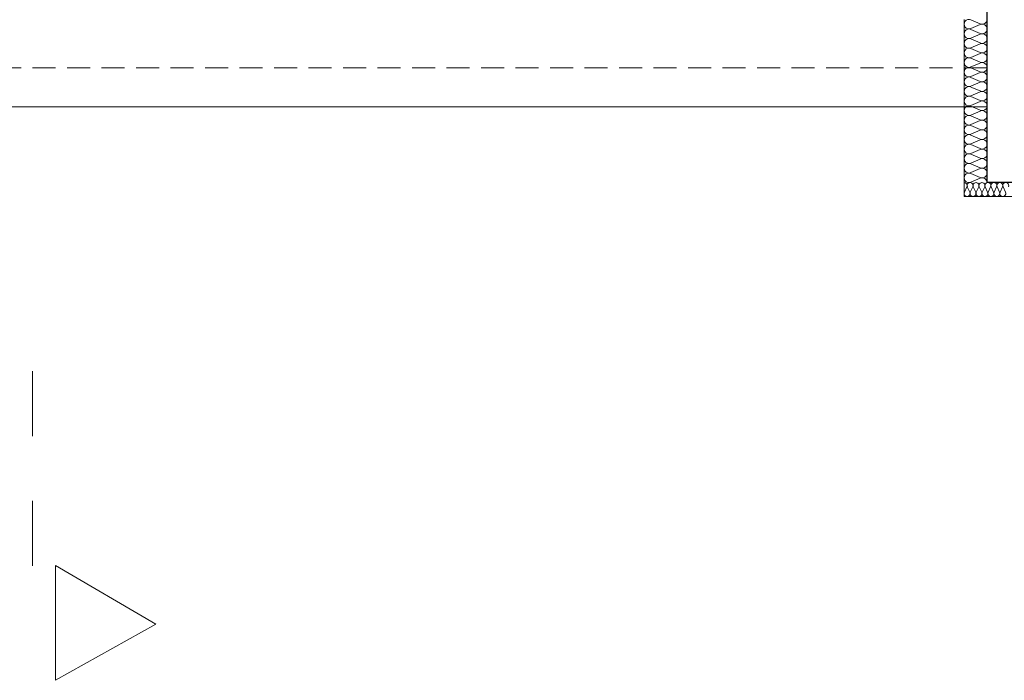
# Model space of a CAD drawing. Extents: x -515158 to -464725, y 20769 to 114053.
# Tile 4 of 69: x -502245 to -497964, y 30733 to 33606. Entities that reach past the tile are written whole.
import ezdxf

# ---------------------------------------------------------------- set-up
doc = ezdxf.new("R2010")
doc.units = 0
doc.header["$MEASUREMENT"] = 0
doc.linetypes.add('Dashed', pattern=[564.444447, 282.222223, -282.222223])
doc.linetypes.add('Krawędzie ukryte', pattern=[150, 100, -50])
for name, color, linetype, lineweight in [('#podkład', 252, 'Continuous', 9), ('Arch ocieplenie_Nr_Pióra__44', 252, 'Continuous', 9), ('Arch wykończenie_Nr_Pióra__3', 252, 'Continuous', 18), ('INWENT KONST. DREWNIANA_Nr_Pióra__21', 252, 'Continuous', 9), ('INWENT OPISY_Nr_Pióra__41', 252, 'Continuous', 15), ('INWENT TEREN_Nr_Pióra__21', 252, 'Continuous', 9), ('INWENT.ŚCIANY_Nr_Pióra__1', 252, 'Continuous', 25)]:
    doc.layers.add(name, color=color, linetype=linetype, lineweight=lineweight)

# ---------------------------------------------------------------- blocks, each defined once
blk = doc.blocks.new('parter')
at = {"layer": 'Arch ocieplenie_Nr_Pióra__44', "color": 252, "linetype": 'Continuous'}
for p, q in [((-498108.5, 33605.9), (-498068.1, 33588.5)), ((-498068.1, 33585), (-498108.5, 33567.6)), ((-498108.5, 33564.1), (-498068.1, 33546.7)), ((-498068.1, 33543.2), (-498108.5, 33525.9)), ((-498108.5, 33522.3), (-498068.1, 33505)), ((-498068.1, 33501.5), (-498108.5, 33484.1)), ((-498108.5, 33480.6), (-498068.1, 33463.2)), ((-498068.1, 33459.7), (-498108.5, 33442.3)), ((-498108.5, 33438.8), (-498068.1, 33421.4)), ((-498068.1, 33417.9), (-498108.5, 33400.6)), ((-498108.5, 33397.1), (-498068.1, 33379.7)), ((-498068.1, 33376.2), (-498108.5, 33358.8)), ((-498108.5, 33355.3), (-498068.1, 33337.9)), ((-498068.1, 33334.4), (-498108.5, 33317)), ((-498108.5, 33313.5), (-498068.1, 33296.2)), ((-498068.1, 33292.6), (-498108.5, 33275.3)), ((-498108.5, 33271.8), (-498068.1, 33254.4)), ((-498068.1, 33250.9), (-498108.5, 33233.5)), ((-498108.5, 33230), (-498068.1, 33212.6)), ((-498068.1, 33209.1), (-498108.5, 33191.7)), ((-498108.5, 33188.2), (-498068.1, 33170.9)), ((-498068.1, 33167.3), (-498108.5, 33150)), ((-498108.5, 33146.5), (-498068.1, 33129.1)), ((-498068.1, 33125.6), (-498108.5, 33108.2)), ((-498108.5, 33104.7), (-498068.1, 33087.3)), ((-498068.1, 33083.8), (-498108.5, 33066.4)), ((-498108.5, 33062.9), (-498068.1, 33045.6)), ((-498068.1, 33042.1), (-498108.5, 33024.7)), ((-498108.5, 33021.2), (-498068.1, 33003.8)), ((-498068.1, 33000.3), (-498108.5, 32982.9)), ((-498108.5, 32979.4), (-498068.1, 32962)), ((-498068.1, 32958.5), (-498108.5, 32941.2)), ((-498108.5, 32937.6), (-498068.1, 32920.3)), ((-498137.2, 32855.5), (-498126.5, 32879.8)), ((-498124.3, 32879.8), (-498113.5, 32855.5)), ((-498111.4, 32855.5), (-498100.6, 32879.8)), ((-498068.1, 32916.8), (-498108.5, 32899.4)), ((-498098.4, 32879.8), (-498087.6, 32855.5)), ((-498085.5, 32855.5), (-498074.7, 32879.8)), ((-498072.5, 32879.8), (-498061.8, 32855.5)), ((-498059.6, 32855.5), (-498048.8, 32879.8)), ((-498046.6, 32879.8), (-498035.9, 32855.5)), ((-498033.7, 32855.5), (-498022.9, 32879.8)), ((-498020.8, 32879.8), (-498010, 32855.5)), ((-498007.8, 32855.5), (-497997.1, 32879.8)), ((-497994.9, 32879.8), (-497984.1, 32855.5)), ((-497981.9, 32855.5), (-497971.2, 32879.8)), ((-497969, 32879.8), (-497958.2, 32855.5))]:
    blk.add_line(p, q, dxfattribs=at)
for centre, major_axis, ratio, start_param, end_param in [((-498117.1, 33586.7), (21.3, 0), 0.981876, 1.158003, 5.125183), ((-498059.6, 33607.6), (21.3, 0), 0.981876, 4.299596, 6.283185), ((-498117.1, 33545), (21.3, 0), 0.981876, 1.158003, 5.125183), ((-498059.6, 33565.9), (21.3, 0), 0.981876, 4.299595, 8.266774), ((-498117.1, 33503.2), (21.3, 0), 0.981876, 1.158003, 5.125183), ((-498059.6, 33524.1), (21.3, 0), 0.981876, 4.299595, 8.266774), ((-498117.1, 33461.5), (21.3, 0), 0.981876, 1.158003, 5.125183), ((-498059.6, 33482.3), (21.3, 0), 0.981876, 4.299595, 8.266774), ((-498117.1, 33419.7), (21.3, 0), 0.981876, 1.158003, 5.125183), ((-498059.6, 33440.6), (21.3, 0), 0.981876, 4.299595, 8.266774), ((-498117.1, 33377.9), (21.3, 0), 0.981876, 1.158003, 5.125183), ((-498059.6, 33398.8), (21.3, 0), 0.981876, 4.299595, 8.266774), ((-498117.1, 33336.2), (21.3, 0), 0.981876, 1.158003, 5.125183), ((-498059.6, 33357), (21.3, 0), 0.981876, 4.299595, 8.266774), ((-498117.1, 33294.4), (21.3, 0), 0.981876, 1.158003, 5.125183), ((-498059.6, 33315.3), (21.3, 0), 0.981876, 4.299595, 8.266774), ((-498117.1, 33252.6), (21.3, 0), 0.981876, 1.158003, 5.125183), ((-498059.6, 33273.5), (21.3, 0), 0.981876, 4.299595, 8.266774), ((-498117.1, 33210.9), (21.3, 0), 0.981876, 1.158003, 5.125183), ((-498059.6, 33231.8), (21.3, 0), 0.981876, 4.299595, 8.266774), ((-498117.1, 33169.1), (21.3, 0), 0.981876, 1.158003, 5.125183), ((-498059.6, 33190), (21.3, 0), 0.981876, 4.299595, 8.266774), ((-498117.1, 33127.3), (21.3, 0), 0.981876, 1.158003, 5.125183), ((-498059.6, 33148.2), (21.3, 0), 0.981876, 4.299595, 8.266774), ((-498117.1, 33085.6), (21.3, 0), 0.981876, 1.158003, 5.125183), ((-498059.6, 33106.5), (21.3, 0), 0.981876, 4.299595, 8.266774), ((-498117.1, 33043.8), (21.3, 0), 0.981876, 1.158003, 5.125183), ((-498059.6, 33064.7), (21.3, 0), 0.981876, 4.299595, 8.266774), ((-498117.1, 33002), (21.3, 0), 0.981876, 1.158003, 5.125183), ((-498059.6, 33022.9), (21.3, 0), 0.981876, 4.299595, 8.266774), ((-498117.1, 32960.3), (21.3, 0), 0.981876, 1.158003, 5.125183), ((-498059.6, 32981.2), (21.3, 0), 0.981876, 4.299595, 8.266774), ((-498117.1, 32918.5), (21.3, 0), 0.981876, 1.158003, 5.125183), ((-498059.6, 32939.4), (21.3, 0), 0.981876, 4.299595, 8.266774), ((-498138.3, 32884.9), (12.9, 0), 0.986126, 5.870392, 7.853982), ((-498112.4, 32884.9), (12.9, 0), 0.986126, 5.870392, 9.837571), ((-498086.6, 32884.9), (12.9, 0), 0.986126, 5.870392, 9.837571), ((-498060.7, 32884.9), (12.9, 0), 0.986126, 5.870392, 9.837571), ((-498059.6, 32897.6), (21.3, 0), 0.981876, 6.283185, 8.266774), ((-498034.8, 32884.9), (12.9, 0), 0.986126, 5.870392, 9.837571), ((-498008.9, 32884.9), (12.9, 0), 0.986126, 5.870392, 9.837571), ((-497983, 32884.9), (12.9, 0), 0.986126, 5.870392, 9.837571), ((-497957.1, 32884.9), (12.9, 0), 0.986126, 5.870392, 9.837571), ((-498125.4, 32850.4), (12.9, 0), 0.986126, 2.728799, 6.695979), ((-498099.5, 32850.4), (12.9, 0), 0.986126, 2.728799, 6.695979), ((-498073.6, 32850.4), (12.9, 0), 0.986126, 2.728799, 6.695979), ((-498047.7, 32850.4), (12.9, 0), 0.986126, 2.728799, 6.695979), ((-498021.9, 32850.4), (12.9, 0), 0.986126, 2.728799, 6.695979), ((-497996, 32850.4), (12.9, 0), 0.986126, 2.728799, 6.695979), ((-497970.1, 32850.4), (12.9, 0), 0.986126, 2.728799, 6.695979)]:
    blk.add_ellipse(centre, major_axis=major_axis, ratio=ratio, start_param=start_param, end_param=end_param, dxfattribs=at)
at = {"layer": 'Arch wykończenie_Nr_Pióra__3', "color": 252, "linetype": 'Continuous'}
for p, q in [((-498138.3, 33607.6), (-498138.3, 32837.6)), ((-498138.3, 32837.6), (-497258.3, 32837.6))]:
    blk.add_line(p, q, dxfattribs=at)
at = {"layer": 'INWENT KONST. DREWNIANA_Nr_Pióra__21', "color": 252, "linetype": 'Krawędzie ukryte'}
blk.add_line((-498038.3, 33397.6), (-513118.3, 33397.6), dxfattribs=at)
at = {"layer": 'INWENT OPISY_Nr_Pióra__41', "color": 252, "linetype": 'Dashed'}
blk.add_line((-502188.3, 32077.6), (-502188.3, 30977.6), dxfattribs=at)
at = {"layer": 'INWENT OPISY_Nr_Pióra__41', "color": 252, "linetype": 'Continuous'}
for p, q in [((-501652.1, 30977.6), (-502088.3, 31233.3)), ((-502088.3, 30733.3), (-502088.3, 31233.3)), ((-502088.3, 30733.3), (-501652.1, 30977.6))]:
    blk.add_line(p, q, dxfattribs=at)
at = {"layer": 'INWENT TEREN_Nr_Pióra__21', "color": 252, "linetype": 'Continuous'}
blk.add_line((-498038.3, 33227.6), (-513568.3, 33227.6), dxfattribs=at)
at = {"layer": 'INWENT.ŚCIANY_Nr_Pióra__1', "color": 252, "linetype": 'Continuous'}
for p, q in [((-498038.3, 32897.6), (-498038.3, 34337.6)), ((-497408.3, 32897.6), (-498038.3, 32897.6))]:
    blk.add_line(p, q, dxfattribs=at)

msp = doc.modelspace()

# ---------------------------------------------------------------- block references
at = {"layer": '#podkład'}
msp.add_blockref('parter', (0, 0), dxfattribs=at)

doc.saveas('drawing.dxf')
